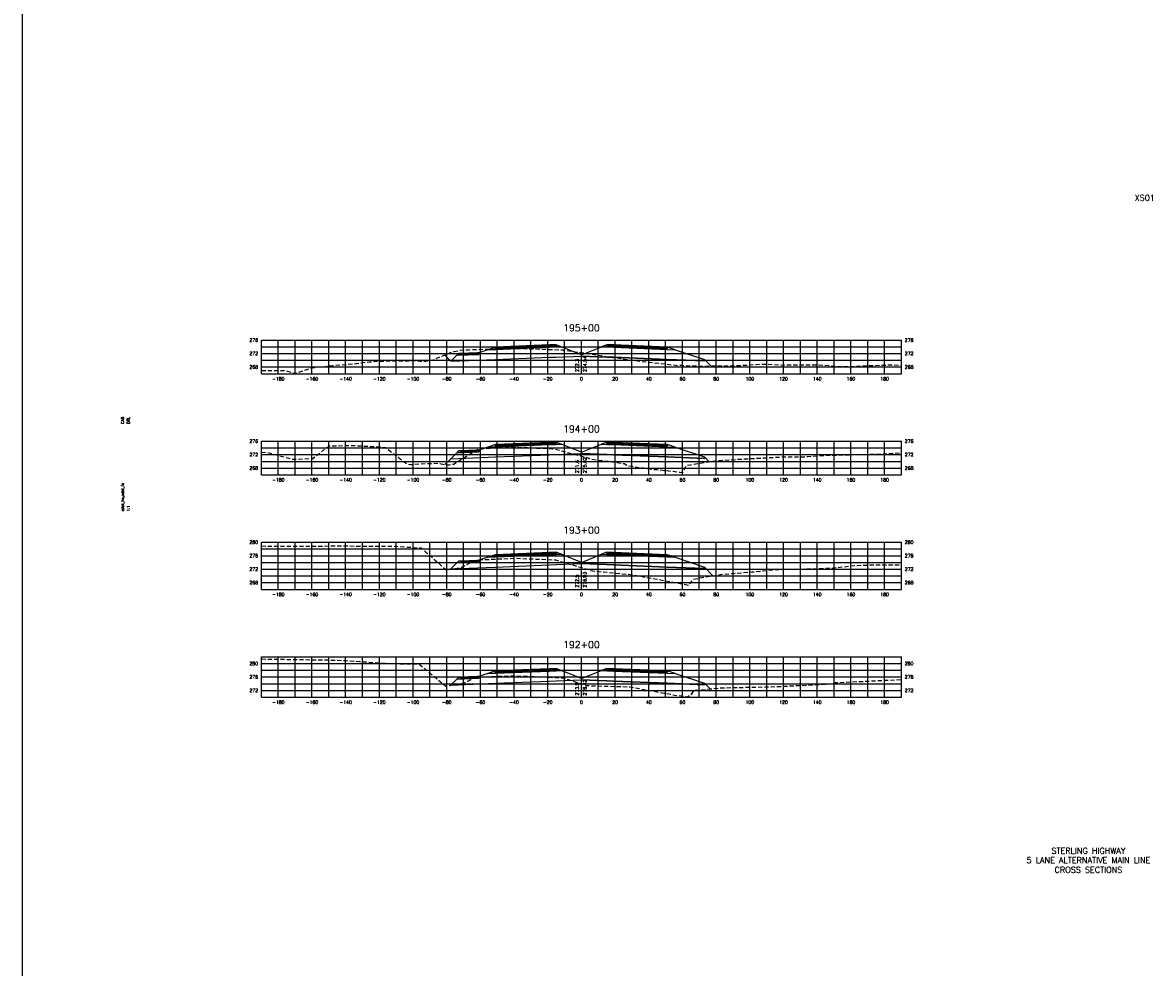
# Model space of a CAD drawing. Extents: x 37 to 10140, y -1968 to 9206.
# Tile 72 of 105: x 2898 to 3570, y 6200 to 6760. Entities that reach past the tile are written whole.
import ezdxf
from ezdxf.enums import TextEntityAlignment as Align

# ---------------------------------------------------------------- set-up
doc = ezdxf.new("R2010")
doc.units = 0
doc.header["$LTSCALE"] = 20
doc.header["$MEASUREMENT"] = 0
doc.linetypes.add('HIDDEN_050%', pattern=[0.1875, 0.125, -0.0625])
doc.layers.get('0').update_dxf_attribs({"color": 101})
for name, color, linetype in [('S-AT-TXT175', 6, 'Continuous'), ('S-AT-TXT80', 1, 'Continuous'), ('XDATUM', 3, 'Continuous'), ('XEG', 1, 'HIDDEN_050%'), ('XFG', 2, 'Continuous'), ('XGRID', 251, 'Continuous'), ('XGRIDT', 2, 'Continuous'), ('XREF-BORDER', 7, 'Continuous')]:
    doc.layers.add(name, color=color, linetype=linetype)
doc.styles.add('L100', font='simplex.shx', dxfattribs={"height": 2})
doc.styles.add('L175', font='ROMANSM.shx', dxfattribs={"height": 3.5})
doc.styles.add('L80', font='ROMANSM.shx', dxfattribs={"height": 1.6})

# ---------------------------------------------------------------- blocks, each defined once
blk = doc.blocks.new('03025_00_att1')
at = {"layer": 'S-AT-TXT175', "style": 'L175'}
for tag, p in [('NUM', (32.402, 20.822)), ('LINE1', (30.64, 1.444)), ('LINE2', (30.64, 1.161)), ('LINE3', (30.64, 0.877))]:
    blk.add_attdef(tag, text='', height=0.175, dxfattribs=at).set_placement(p, align=Align.CENTER)
at = {"layer": 'S-AT-TXT80', "style": 'L80'}
for tag, p in [('DESIGNED', (2.094, 14.201)), ('CHECKED', (2.265, 14.201)), ('DRAFTED', (2.436, 14.201)), ('PCTB', (2.094, 11.605)), ('PSCALE', (2.265, 11.605)), ('PVIEW', (2.436, 11.605))]:
    blk.add_attdef(tag, p, '', height=0.08, rotation=90, dxfattribs=at)

msp = doc.modelspace()

# ---------------------------------------------------------------- linework, layer by layer
msp.add_line((2898.18, 5156.28), (2898.18, 9206.18))
at = {"layer": 'XDATUM', "flags": 128}
for points in [[(3148.66, 6563.15), (3152.41, 6559.4), (3179, 6560.46), (3211, 6561.74), (3215, 6561.9), (3230, 6562.5), (3245, 6561.9), (3249, 6561.74), (3281, 6560.46), (3303, 6559.58), (3303, 6560.47), (3306.87, 6556.6)], [(3148.92, 6498.07), (3152.41, 6501.56), (3179, 6502.63), (3211, 6503.91), (3215, 6504.07), (3230, 6504.67), (3245, 6504.07), (3249, 6503.91), (3281, 6502.63), (3303, 6501.75), (3303, 6502.63), (3305.84, 6499.79)], [(3152.19, 6435.97), (3152.41, 6436.19), (3179, 6437.25), (3211, 6438.53), (3215, 6438.69), (3230, 6439.29), (3245, 6438.69), (3249, 6438.53), (3281, 6437.25), (3303, 6436.37), (3303, 6437.26), (3308.12, 6432.13)], [(3152.28, 6367.04), (3152.41, 6367.16), (3179, 6368.23), (3211, 6369.51), (3215, 6369.67), (3230, 6370.27), (3245, 6369.67), (3249, 6369.51), (3281, 6368.23), (3303, 6367.35), (3303, 6368.23), (3306.38, 6364.86)]]:
    msp.add_lwpolyline(points, dxfattribs=at)
at = {"layer": 'XEG', "flags": 128}
for points in [[(3040, 6553.85), (3053.62, 6554.02), (3059.89, 6552.25), (3060.22, 6552.26), (3061.18, 6552.59), (3070.11, 6555.69), (3075.44, 6556.02), (3081.36, 6556.74), (3082.37, 6556.87), (3083.01, 6556.93), (3094.47, 6557.84), (3096.4, 6558.13), (3100.24, 6558.67), (3104.25, 6558.99), (3108.48, 6559.44), (3115.4, 6559.58), (3117.57, 6559.59), (3131.09, 6559.81), (3136.09, 6559.14), (3142.49, 6560.44), (3150.6, 6564.01), (3153.04, 6564.9), (3153.46, 6564.98), (3154.51, 6565.15), (3158.04, 6565.99), (3162.96, 6566.27), (3165.35, 6566.33), (3171.88, 6566.55), (3186.17, 6566.96), (3190.89, 6567.07), (3193.65, 6566.96), (3195.35, 6566.9), (3198.2, 6566.87), (3218.01, 6566.23), (3218.67, 6566.14), (3219.12, 6566.07), (3230, 6564.52), (3234.05, 6563.95), (3243.07, 6562.54), (3244.29, 6562.27), (3246.39, 6561.99), (3268.87, 6558.92), (3269.36, 6558.86), (3272.67, 6558.61), (3285.7, 6557.07), (3287.1, 6556.95), (3289.53, 6557.05), (3299.55, 6556.53), (3306.49, 6556.6), (3320.71, 6556.72), (3337.81, 6557.74), (3349.52, 6557.18), (3370.92, 6557.34), (3385.11, 6556.17), (3394.43, 6556.57), (3415.15, 6557.32), (3420, 6556.97)], [(3040, 6505.24), (3042.87, 6505.46), (3058.14, 6501.37), (3059.93, 6501.21), (3070.53, 6501.75), (3078.42, 6507.95), (3080.43, 6509.12), (3085.99, 6509.24), (3089.05, 6509.47), (3093.78, 6509.42), (3106.64, 6508.78), (3110.93, 6508.53), (3111.85, 6508.37), (3113.64, 6508.31), (3123.42, 6500.63), (3126.3, 6498.59), (3128.55, 6498.07), (3129.79, 6498.17), (3137.12, 6498.72), (3139.09, 6498.66), (3145.47, 6498.94), (3149.28, 6497.98), (3151.54, 6498), (3153.99, 6498.33), (3167.69, 6506.69), (3168.58, 6507.26), (3168.92, 6507.31), (3170.7, 6507.64), (3188.41, 6508.42), (3189.86, 6508.49), (3190.17, 6508.5), (3190.73, 6508.48), (3210.54, 6507.59), (3212.76, 6507.4), (3214.18, 6507.32), (3230, 6503.13), (3231.66, 6502.69), (3235.27, 6501.57), (3240.57, 6500.56), (3247.48, 6499.97), (3255.43, 6498.67), (3257.62, 6497.38), (3272.38, 6495.3), (3274.79, 6495.12), (3288.68, 6493.57), (3289.95, 6493.47), (3290.44, 6493.93), (3292.24, 6497.62), (3294.73, 6497.99), (3309.4, 6500.37), (3314.74, 6500.75), (3346.88, 6502.54), (3360.27, 6502.77), (3361.86, 6502.74), (3363.33, 6502.77), (3364.3, 6502.86), (3373.54, 6503.55), (3405.74, 6504.31), (3420, 6505.09)], [(3040, 6449.76), (3047.53, 6449.71), (3058.41, 6449.73), (3068.22, 6449.67), (3086.77, 6449.8), (3098.16, 6449.7), (3113.26, 6449.56), (3120.16, 6449.61), (3122.69, 6449.37), (3133.05, 6448.66), (3134.82, 6448.64), (3137.65, 6446.18), (3149.72, 6435.56), (3156.31, 6436.65), (3159.09, 6437.2), (3163.97, 6439.83), (3166.98, 6441.21), (3169.81, 6441.53), (3170.48, 6441.62), (3171.94, 6441.69), (3190.55, 6442.46), (3194.95, 6442.3), (3210.32, 6441.74), (3212.66, 6441.62), (3214.62, 6441.5), (3230, 6436.9), (3233.92, 6435.73), (3236.49, 6434.99), (3238.28, 6434.79), (3257.69, 6432.95), (3260.77, 6432.51), (3272.2, 6430.57), (3293.82, 6426.49), (3295.28, 6428.52), (3296.15, 6430.03), (3307.19, 6431.99), (3313.97, 6433.03), (3331.19, 6434.34), (3344.75, 6435.79), (3366.72, 6436.22), (3378.51, 6436.63), (3392.85, 6438.22), (3401.69, 6438.5), (3419.47, 6438.57), (3420, 6438.57)], [(3040, 6382.69), (3084.36, 6382.02), (3085.14, 6382.01), (3085.26, 6382.01), (3089.79, 6381.72), (3101.92, 6380.92), (3108.67, 6380.47), (3111.28, 6380.35), (3124.98, 6379.73), (3130.16, 6379.82), (3133.44, 6379.76), (3142.9, 6371.99), (3149.49, 6366.51), (3153.52, 6367.27), (3160.02, 6368.25), (3162.45, 6369.58), (3166.69, 6371.68), (3170.24, 6372.01), (3170.56, 6372.04), (3171.6, 6372.09), (3190.57, 6372.72), (3195.96, 6372.5), (3202.18, 6372.29), (3214.61, 6371.69), (3217.52, 6371.48), (3219.1, 6371.39), (3224.92, 6369.57), (3230, 6367.87), (3232.73, 6366.95), (3238.56, 6366.74), (3258.52, 6366.19), (3285.24, 6361.29), (3292.91, 6360.25), (3295.61, 6362), (3296.93, 6364.13), (3306.46, 6364.86), (3312.66, 6365.53), (3342.71, 6366.21), (3346, 6366.3), (3346.81, 6366.31), (3378.14, 6367.9), (3378.91, 6368.08), (3380.8, 6368.7), (3390.64, 6369.09), (3420, 6370.52)]]:
    msp.add_lwpolyline(points, dxfattribs=at)
at = {"layer": 'XFG', "flags": 128}
for points in [[(3230, 6563.24), (3218.05, 6568.02), (3215, 6567.9), (3211, 6567.74), (3179, 6566.46), (3174.43, 6566.28), (3169, 6564.47), (3169, 6563.47), (3155.96, 6562.95), (3152.41, 6559.4), (3179, 6560.46), (3211, 6561.74), (3215, 6561.9), (3230, 6562.5), (3230, 6563.24)], [(3215, 6568.24), (3211, 6568.08), (3179, 6566.8), (3179, 6567.8), (3174.43, 6566.28), (3179, 6566.46), (3211, 6567.74), (3215, 6567.9), (3218.05, 6568.02), (3215, 6569.24), (3215, 6568.24)], [(3215, 6569.24), (3211, 6569.08), (3179, 6567.8), (3179, 6567.46), (3211, 6568.74), (3215, 6568.9), (3215, 6569.24)], [(3215, 6568.9), (3211, 6568.74), (3179, 6567.46), (3179, 6566.8), (3211, 6568.08), (3215, 6568.24), (3215, 6568.9)], [(3230, 6563.24), (3241.95, 6568.02), (3245, 6567.9), (3249, 6567.74), (3281, 6566.46), (3285.57, 6566.28), (3303, 6560.47), (3303, 6559.58), (3281, 6560.46), (3249, 6561.74), (3245, 6561.9), (3230, 6562.5)], [(3245, 6569.24), (3241.95, 6568.02), (3245, 6567.9), (3249, 6567.74), (3281, 6566.46), (3285.57, 6566.28), (3281, 6567.8), (3281, 6566.8), (3249, 6568.08), (3245, 6568.24), (3245, 6569.24)], [(3245, 6569.24), (3245, 6568.9), (3249, 6568.74), (3281, 6567.46), (3281, 6567.8), (3249, 6569.08), (3245, 6569.24)], [(3245, 6568.9), (3245, 6568.24), (3249, 6568.08), (3281, 6566.8), (3281, 6567.46), (3249, 6568.74), (3245, 6568.9)], [(3152.41, 6559.4), (3152.41, 6559.4), (3148.66, 6563.15)], [(3169, 6564.47), (3168, 6564.43), (3168, 6564.09), (3158, 6563.69), (3158, 6564.03), (3157, 6563.99), (3155.96, 6562.95), (3169, 6563.47), (3169, 6564.47)], [(3168, 6564.43), (3158, 6564.03), (3158, 6563.69), (3168, 6564.09), (3168, 6564.43)], [(3303, 6560.47), (3303, 6560.47), (3306.87, 6556.6)], [(3230, 6505.41), (3218.05, 6510.19), (3215, 6510.07), (3211, 6509.91), (3179, 6508.63), (3174.43, 6508.44), (3169, 6506.63), (3169, 6505.63), (3155.96, 6505.11), (3152.41, 6501.56), (3179, 6502.63), (3211, 6503.91), (3215, 6504.07), (3230, 6504.67), (3230, 6505.41)], [(3169, 6506.63), (3168, 6506.59), (3168, 6506.25), (3158, 6505.85), (3158, 6506.19), (3157, 6506.15), (3155.96, 6505.11), (3169, 6505.63), (3169, 6506.63)], [(3168, 6506.59), (3158, 6506.19), (3158, 6505.85), (3168, 6506.25), (3168, 6506.59)], [(3215, 6510.41), (3211, 6510.25), (3179, 6508.97), (3179, 6509.97), (3174.43, 6508.44), (3179, 6508.63), (3211, 6509.91), (3215, 6510.07), (3218.05, 6510.19), (3215, 6511.41), (3215, 6510.41)], [(3215, 6511.41), (3211, 6511.25), (3179, 6509.97), (3179, 6509.63), (3211, 6510.91), (3215, 6511.07), (3215, 6511.41)], [(3215, 6511.07), (3211, 6510.91), (3179, 6509.63), (3179, 6508.97), (3211, 6510.25), (3215, 6510.41), (3215, 6511.07)], [(3230, 6505.41), (3241.95, 6510.19), (3245, 6510.07), (3249, 6509.91), (3281, 6508.63), (3285.57, 6508.44), (3303, 6502.63), (3303, 6501.75), (3281, 6502.63), (3249, 6503.91), (3245, 6504.07), (3230, 6504.67)], [(3245, 6511.41), (3241.95, 6510.19), (3245, 6510.07), (3249, 6509.91), (3281, 6508.63), (3285.57, 6508.44), (3281, 6509.97), (3281, 6508.97), (3249, 6510.25), (3245, 6510.41), (3245, 6511.41)], [(3245, 6511.41), (3245, 6511.07), (3249, 6510.91), (3281, 6509.63), (3281, 6509.97), (3249, 6511.25), (3245, 6511.41)], [(3245, 6511.07), (3245, 6510.41), (3249, 6510.25), (3281, 6508.97), (3281, 6509.63), (3249, 6510.91), (3245, 6511.07)], [(3152.41, 6501.56), (3152.41, 6501.56), (3148.92, 6498.07)], [(3303, 6502.63), (3303, 6502.63), (3305.84, 6499.79)], [(3215, 6445.03), (3211, 6444.87), (3179, 6443.59), (3179, 6444.59), (3174.43, 6443.07), (3179, 6443.25), (3211, 6444.53), (3215, 6444.69), (3218.05, 6444.81), (3215, 6446.03), (3215, 6445.03)], [(3215, 6446.03), (3211, 6445.87), (3179, 6444.59), (3179, 6444.25), (3211, 6445.53), (3215, 6445.69), (3215, 6446.03)], [(3245, 6446.03), (3241.95, 6444.81), (3245, 6444.69), (3249, 6444.53), (3281, 6443.25), (3285.57, 6443.07), (3281, 6444.59), (3281, 6443.59), (3249, 6444.87), (3245, 6445.03), (3245, 6446.03)], [(3245, 6446.03), (3245, 6445.69), (3249, 6445.53), (3281, 6444.25), (3281, 6444.59), (3249, 6445.87), (3245, 6446.03)], [(3230, 6440.03), (3218.05, 6444.81), (3215, 6444.69), (3211, 6444.53), (3179, 6443.25), (3174.43, 6443.07), (3169, 6441.26), (3169, 6440.26), (3155.96, 6439.73), (3152.41, 6436.19), (3179, 6437.25), (3211, 6438.53), (3215, 6438.69), (3230, 6439.29), (3230, 6440.03)], [(3169, 6441.26), (3168, 6441.22), (3168, 6440.88), (3158, 6440.48), (3158, 6440.82), (3157, 6440.78), (3155.96, 6439.73), (3169, 6440.26), (3169, 6441.26)], [(3168, 6441.22), (3158, 6440.82), (3158, 6440.48), (3168, 6440.88), (3168, 6441.22)], [(3215, 6445.69), (3211, 6445.53), (3179, 6444.25), (3179, 6443.59), (3211, 6444.87), (3215, 6445.03), (3215, 6445.69)], [(3230, 6440.03), (3241.95, 6444.81), (3245, 6444.69), (3249, 6444.53), (3281, 6443.25), (3285.57, 6443.07), (3303, 6437.26), (3303, 6436.37), (3281, 6437.25), (3249, 6438.53), (3245, 6438.69), (3230, 6439.29)], [(3245, 6445.69), (3245, 6445.03), (3249, 6444.87), (3281, 6443.59), (3281, 6444.25), (3249, 6445.53), (3245, 6445.69)], [(3152.41, 6436.19), (3152.41, 6436.19), (3152.19, 6435.97)], [(3303, 6437.26), (3303, 6437.26), (3308.12, 6432.13)], [(3230, 6371.01), (3218.05, 6375.79), (3215, 6375.67), (3211, 6375.51), (3179, 6374.23), (3174.43, 6374.04), (3169, 6372.23), (3169, 6371.23), (3155.96, 6370.71), (3152.41, 6367.16), (3179, 6368.23), (3211, 6369.51), (3215, 6369.67), (3230, 6370.27), (3230, 6371.01)], [(3169, 6372.23), (3168, 6372.19), (3168, 6371.85), (3158, 6371.45), (3158, 6371.79), (3157, 6371.75), (3155.96, 6370.71), (3169, 6371.23), (3169, 6372.23)], [(3168, 6372.19), (3158, 6371.79), (3158, 6371.45), (3168, 6371.85), (3168, 6372.19)], [(3215, 6376.01), (3211, 6375.85), (3179, 6374.57), (3179, 6375.57), (3174.43, 6374.04), (3179, 6374.23), (3211, 6375.51), (3215, 6375.67), (3218.05, 6375.79), (3215, 6377.01), (3215, 6376.01)], [(3215, 6377.01), (3211, 6376.85), (3179, 6375.57), (3179, 6375.23), (3211, 6376.51), (3215, 6376.67), (3215, 6377.01)], [(3215, 6376.67), (3211, 6376.51), (3179, 6375.23), (3179, 6374.57), (3211, 6375.85), (3215, 6376.01), (3215, 6376.67)], [(3230, 6371.01), (3241.95, 6375.79), (3245, 6375.67), (3249, 6375.51), (3281, 6374.23), (3285.57, 6374.04), (3303, 6368.23), (3303, 6367.35), (3281, 6368.23), (3249, 6369.51), (3245, 6369.67), (3230, 6370.27)], [(3245, 6377.01), (3241.95, 6375.79), (3245, 6375.67), (3249, 6375.51), (3281, 6374.23), (3285.57, 6374.04), (3281, 6375.57), (3281, 6374.57), (3249, 6375.85), (3245, 6376.01), (3245, 6377.01)], [(3245, 6377.01), (3245, 6376.67), (3249, 6376.51), (3281, 6375.23), (3281, 6375.57), (3249, 6376.85), (3245, 6377.01)], [(3245, 6376.67), (3245, 6376.01), (3249, 6375.85), (3281, 6374.57), (3281, 6375.23), (3249, 6376.51), (3245, 6376.67)], [(3152.41, 6367.16), (3152.41, 6367.16), (3152.28, 6367.04)], [(3303, 6368.23), (3303, 6368.23), (3306.38, 6364.86)]]:
    msp.add_lwpolyline(points, dxfattribs=at)
at = {"layer": 'XGRID'}
for p, q in [((3040, 6552), (3040, 6572)), ((3040, 6572), (3420, 6572)), ((3040, 6568), (3420, 6568)), ((3050, 6552), (3050, 6572)), ((3060, 6552), (3060, 6572)), ((3070, 6552), (3070, 6572)), ((3080, 6552), (3080, 6572)), ((3090, 6552), (3090, 6572)), ((3100, 6552), (3100, 6572)), ((3110, 6552), (3110, 6572)), ((3120, 6552), (3120, 6572)), ((3130, 6552), (3130, 6572)), ((3140, 6552), (3140, 6572)), ((3150, 6552), (3150, 6572)), ((3160, 6552), (3160, 6572)), ((3170, 6552), (3170, 6572)), ((3180, 6552), (3180, 6572)), ((3190, 6552), (3190, 6572)), ((3200, 6552), (3200, 6572)), ((3210, 6552), (3210, 6572)), ((3220, 6552), (3220, 6572)), ((3230, 6552), (3230, 6572)), ((3240, 6552), (3240, 6572)), ((3250, 6552), (3250, 6572)), ((3260, 6552), (3260, 6572)), ((3270, 6552), (3270, 6572)), ((3280, 6552), (3280, 6572)), ((3290, 6552), (3290, 6572)), ((3300, 6552), (3300, 6572)), ((3310, 6552), (3310, 6572)), ((3320, 6552), (3320, 6572)), ((3330, 6552), (3330, 6572)), ((3340, 6552), (3340, 6572)), ((3350, 6552), (3350, 6572)), ((3360, 6552), (3360, 6572)), ((3370, 6552), (3370, 6572)), ((3380, 6552), (3380, 6572)), ((3390, 6552), (3390, 6572)), ((3400, 6552), (3400, 6572)), ((3410, 6552), (3410, 6572)), ((3420, 6552), (3420, 6572)), ((3040, 6564), (3420, 6564)), ((3040, 6560), (3420, 6560)), ((3040, 6556), (3420, 6556)), ((3040, 6552), (3420, 6552)), ((3040, 6492), (3040, 6512)), ((3040, 6512), (3420, 6512)), ((3040, 6508), (3420, 6508)), ((3050, 6492), (3050, 6512)), ((3060, 6492), (3060, 6512)), ((3070, 6492), (3070, 6512)), ((3080, 6492), (3080, 6512)), ((3090, 6492), (3090, 6512)), ((3100, 6492), (3100, 6512)), ((3110, 6492), (3110, 6512)), ((3120, 6492), (3120, 6512)), ((3130, 6492), (3130, 6512)), ((3140, 6492), (3140, 6512)), ((3150, 6492), (3150, 6512)), ((3160, 6492), (3160, 6512)), ((3170, 6492), (3170, 6512)), ((3180, 6492), (3180, 6512)), ((3190, 6492), (3190, 6512)), ((3200, 6492), (3200, 6512)), ((3210, 6492), (3210, 6512)), ((3220, 6492), (3220, 6512)), ((3230, 6492), (3230, 6512)), ((3240, 6492), (3240, 6512)), ((3250, 6492), (3250, 6512)), ((3260, 6492), (3260, 6512)), ((3270, 6492), (3270, 6512)), ((3280, 6492), (3280, 6512)), ((3290, 6492), (3290, 6512)), ((3300, 6492), (3300, 6512)), ((3310, 6492), (3310, 6512)), ((3320, 6492), (3320, 6512)), ((3330, 6492), (3330, 6512)), ((3340, 6492), (3340, 6512)), ((3350, 6492), (3350, 6512)), ((3360, 6492), (3360, 6512)), ((3370, 6492), (3370, 6512)), ((3380, 6492), (3380, 6512)), ((3390, 6492), (3390, 6512)), ((3400, 6492), (3400, 6512)), ((3410, 6492), (3410, 6512)), ((3420, 6492), (3420, 6512)), ((3040, 6504), (3420, 6504)), ((3040, 6500), (3420, 6500)), ((3040, 6496), (3420, 6496)), ((3040, 6492), (3420, 6492)), ((3040, 6424), (3040, 6452)), ((3040, 6452), (3420, 6452)), ((3040, 6448), (3420, 6448)), ((3050, 6424), (3050, 6452)), ((3060, 6424), (3060, 6452)), ((3070, 6424), (3070, 6452)), ((3080, 6424), (3080, 6452)), ((3090, 6424), (3090, 6452)), ((3100, 6424), (3100, 6452)), ((3110, 6424), (3110, 6452)), ((3120, 6424), (3120, 6452)), ((3130, 6424), (3130, 6452)), ((3140, 6424), (3140, 6452)), ((3150, 6424), (3150, 6452)), ((3160, 6424), (3160, 6452)), ((3170, 6424), (3170, 6452)), ((3180, 6424), (3180, 6452)), ((3190, 6424), (3190, 6452)), ((3200, 6424), (3200, 6452)), ((3210, 6424), (3210, 6452)), ((3220, 6424), (3220, 6452)), ((3230, 6424), (3230, 6452)), ((3240, 6424), (3240, 6452)), ((3250, 6424), (3250, 6452)), ((3260, 6424), (3260, 6452)), ((3270, 6424), (3270, 6452)), ((3280, 6424), (3280, 6452)), ((3290, 6424), (3290, 6452)), ((3300, 6424), (3300, 6452)), ((3310, 6424), (3310, 6452)), ((3320, 6424), (3320, 6452)), ((3330, 6424), (3330, 6452)), ((3340, 6424), (3340, 6452)), ((3350, 6424), (3350, 6452)), ((3360, 6424), (3360, 6452)), ((3370, 6424), (3370, 6452)), ((3380, 6424), (3380, 6452)), ((3390, 6424), (3390, 6452)), ((3400, 6424), (3400, 6452)), ((3410, 6424), (3410, 6452)), ((3420, 6424), (3420, 6452)), ((3040, 6444), (3420, 6444)), ((3040, 6440), (3420, 6440)), ((3040, 6436), (3420, 6436)), ((3040, 6432), (3420, 6432)), ((3040, 6428), (3420, 6428)), ((3040, 6424), (3420, 6424)), ((3040, 6360), (3040, 6384)), ((3040, 6384), (3420, 6384)), ((3040, 6380), (3420, 6380)), ((3050, 6360), (3050, 6384)), ((3060, 6360), (3060, 6384)), ((3070, 6360), (3070, 6384)), ((3080, 6360), (3080, 6384)), ((3090, 6360), (3090, 6384)), ((3100, 6360), (3100, 6384)), ((3110, 6360), (3110, 6384)), ((3120, 6360), (3120, 6384)), ((3130, 6360), (3130, 6384)), ((3140, 6360), (3140, 6384)), ((3150, 6360), (3150, 6384)), ((3160, 6360), (3160, 6384)), ((3170, 6360), (3170, 6384)), ((3180, 6360), (3180, 6384)), ((3190, 6360), (3190, 6384)), ((3200, 6360), (3200, 6384)), ((3210, 6360), (3210, 6384)), ((3220, 6360), (3220, 6384)), ((3230, 6360), (3230, 6384)), ((3240, 6360), (3240, 6384)), ((3250, 6360), (3250, 6384)), ((3260, 6360), (3260, 6384)), ((3270, 6360), (3270, 6384)), ((3280, 6360), (3280, 6384)), ((3290, 6360), (3290, 6384)), ((3300, 6360), (3300, 6384)), ((3310, 6360), (3310, 6384)), ((3320, 6360), (3320, 6384)), ((3330, 6360), (3330, 6384)), ((3340, 6360), (3340, 6384)), ((3350, 6360), (3350, 6384)), ((3360, 6360), (3360, 6384)), ((3370, 6360), (3370, 6384)), ((3380, 6360), (3380, 6384)), ((3390, 6360), (3390, 6384)), ((3400, 6360), (3400, 6384)), ((3410, 6360), (3410, 6384)), ((3420, 6360), (3420, 6384)), ((3040, 6376), (3420, 6376)), ((3040, 6372), (3420, 6372)), ((3040, 6368), (3420, 6368)), ((3040, 6364), (3420, 6364)), ((3040, 6360), (3420, 6360))]:
    msp.add_line(p, q, dxfattribs=at)

# ---------------------------------------------------------------- block references
at = {"layer": 'XREF-BORDER'}
ref = msp.add_blockref('03025_00_att1', (2916.45, 6238.23), dxfattribs=dict(at, xscale=20, yscale=20, zscale=20))
ref.add_attrib('LINE1', 'STERLING HIGHWAY', dxfattribs={"layer": 'S-AT-TXT175', "height": 3.5, "style": 'L175'}).set_placement((3531.07, 6267.1), align=Align.CENTER)
ref.add_attrib('LINE2', '5 LANE ALTERNATIVE MAIN LINE', dxfattribs={"layer": 'S-AT-TXT175', "height": 3.5, "style": 'L175'}).set_placement((3531.07, 6261.44), align=Align.CENTER)
ref.add_attrib('LINE3', 'CROSS SECTIONS', dxfattribs={"layer": 'S-AT-TXT175', "height": 3.5, "style": 'L175'}).set_placement((3531.07, 6255.77), align=Align.CENTER)
ref.add_attrib('NUM', 'XS01', dxfattribs={"layer": 'S-AT-TXT175', "height": 3.5, "style": 'L175'}).set_placement((3564.49, 6654.66), align=Align.CENTER)
ref.add_attrib('DESIGNED', 'CAB', (2958.33, 6522.25), dxfattribs={"layer": 'S-AT-TXT80', "height": 1.6, "rotation": 90, "style": 'L80'})
ref.add_attrib('CHECKED', 'DRL', (2961.75, 6522.25), dxfattribs={"layer": 'S-AT-TXT80', "height": 1.6, "rotation": 90, "style": 'L80'})
ref.add_attrib('PCTB', 'adot_hs,adot_fs', (2958.33, 6470.32), dxfattribs={"layer": 'S-AT-TXT80', "height": 1.6, "rotation": 90, "style": 'L80'})
ref.add_attrib('PSCALE', '1:1', (2961.75, 6470.32), dxfattribs={"layer": 'S-AT-TXT80', "height": 1.6, "rotation": 90, "style": 'L80'})

# ---------------------------------------------------------------- texts
at = {"layer": 'XGRIDT', "style": 'L100'}
for s, p in [('195+00', (3230, 6576)), ('194+00', (3230, 6516)), ('193+00', (3230, 6456)), ('192+00', (3230, 6388))]:
    msp.add_text(s, height=4, dxfattribs=at).set_placement(p, align=Align.BOTTOM_CENTER)
for s, p in [('276', (3038, 6572)), ('272', (3038, 6564)), ('268', (3038, 6556)), ('276', (3038, 6512)), ('272', (3038, 6504)), ('268', (3038, 6496)), ('280', (3038, 6452)), ('276', (3038, 6444)), ('272', (3038, 6436)), ('268', (3038, 6428)), ('280', (3038, 6380)), ('276', (3038, 6372)), ('272', (3038, 6364))]:
    msp.add_text(s, height=2, dxfattribs=at).set_placement(p, align=Align.MIDDLE_RIGHT)
for s, p in [('276', (3422, 6572)), ('272', (3422, 6564)), ('268', (3422, 6556)), ('276', (3422, 6512)), ('272', (3422, 6504)), ('268', (3422, 6496)), ('280', (3422, 6452)), ('276', (3422, 6444)), ('272', (3422, 6436)), ('268', (3422, 6428)), ('280', (3422, 6380)), ('276', (3422, 6372)), ('272', (3422, 6364))]:
    msp.add_text(s, height=2, dxfattribs=at).set_placement(p, align=Align.MIDDLE_LEFT)
for s, p in [('274.54', (3231, 6553)), ('275.62', (3231, 6493)), ('276.93', (3231, 6425)), ('278.42', (3231, 6361))]:
    msp.add_text(s, height=2, rotation=90, dxfattribs=at).set_placement(p, align=Align.TOP_LEFT)
for s, p in [('272.3', (3229, 6553)), ('271.6', (3229, 6493)), ('272.5', (3229, 6425)), ('273.9', (3229, 6361))]:
    msp.add_text(s, height=2, rotation=90, dxfattribs=at).set_placement(p, align=Align.BOTTOM_LEFT)
for s, p in [('-180', (3050, 6550)), ('-160', (3070, 6550)), ('-140', (3090, 6550)), ('-120', (3110, 6550)), ('-100', (3130, 6550)), ('-80', (3150, 6550)), ('-60', (3170, 6550)), ('-40', (3190, 6550)), ('-20', (3210, 6550)), ('0', (3230, 6550)), ('20', (3250, 6550)), ('40', (3270, 6550)), ('60', (3290, 6550)), ('80', (3310, 6550)), ('100', (3330, 6550)), ('120', (3350, 6550)), ('140', (3370, 6550)), ('160', (3390, 6550)), ('180', (3410, 6550)), ('-180', (3050, 6490)), ('-160', (3070, 6490)), ('-140', (3090, 6490)), ('-120', (3110, 6490)), ('-100', (3130, 6490)), ('-80', (3150, 6490)), ('-60', (3170, 6490)), ('-40', (3190, 6490)), ('-20', (3210, 6490)), ('0', (3230, 6490)), ('20', (3250, 6490)), ('40', (3270, 6490)), ('60', (3290, 6490)), ('80', (3310, 6490)), ('100', (3330, 6490)), ('120', (3350, 6490)), ('140', (3370, 6490)), ('160', (3390, 6490)), ('180', (3410, 6490)), ('-180', (3050, 6422)), ('-160', (3070, 6422)), ('-140', (3090, 6422)), ('-120', (3110, 6422)), ('-100', (3130, 6422)), ('-80', (3150, 6422)), ('-60', (3170, 6422)), ('-40', (3190, 6422)), ('-20', (3210, 6422)), ('0', (3230, 6422)), ('20', (3250, 6422)), ('40', (3270, 6422)), ('60', (3290, 6422)), ('80', (3310, 6422)), ('100', (3330, 6422)), ('120', (3350, 6422)), ('140', (3370, 6422)), ('160', (3390, 6422)), ('180', (3410, 6422)), ('-180', (3050, 6358)), ('-160', (3070, 6358)), ('-140', (3090, 6358)), ('-120', (3110, 6358)), ('-100', (3130, 6358)), ('-80', (3150, 6358)), ('-60', (3170, 6358)), ('-40', (3190, 6358)), ('-20', (3210, 6358)), ('0', (3230, 6358)), ('20', (3250, 6358)), ('40', (3270, 6358)), ('60', (3290, 6358)), ('80', (3310, 6358)), ('100', (3330, 6358)), ('120', (3350, 6358)), ('140', (3370, 6358)), ('160', (3390, 6358)), ('180', (3410, 6358))]:
    msp.add_text(s, height=2, dxfattribs=at).set_placement(p, align=Align.TOP_CENTER)

doc.saveas('drawing.dxf')
